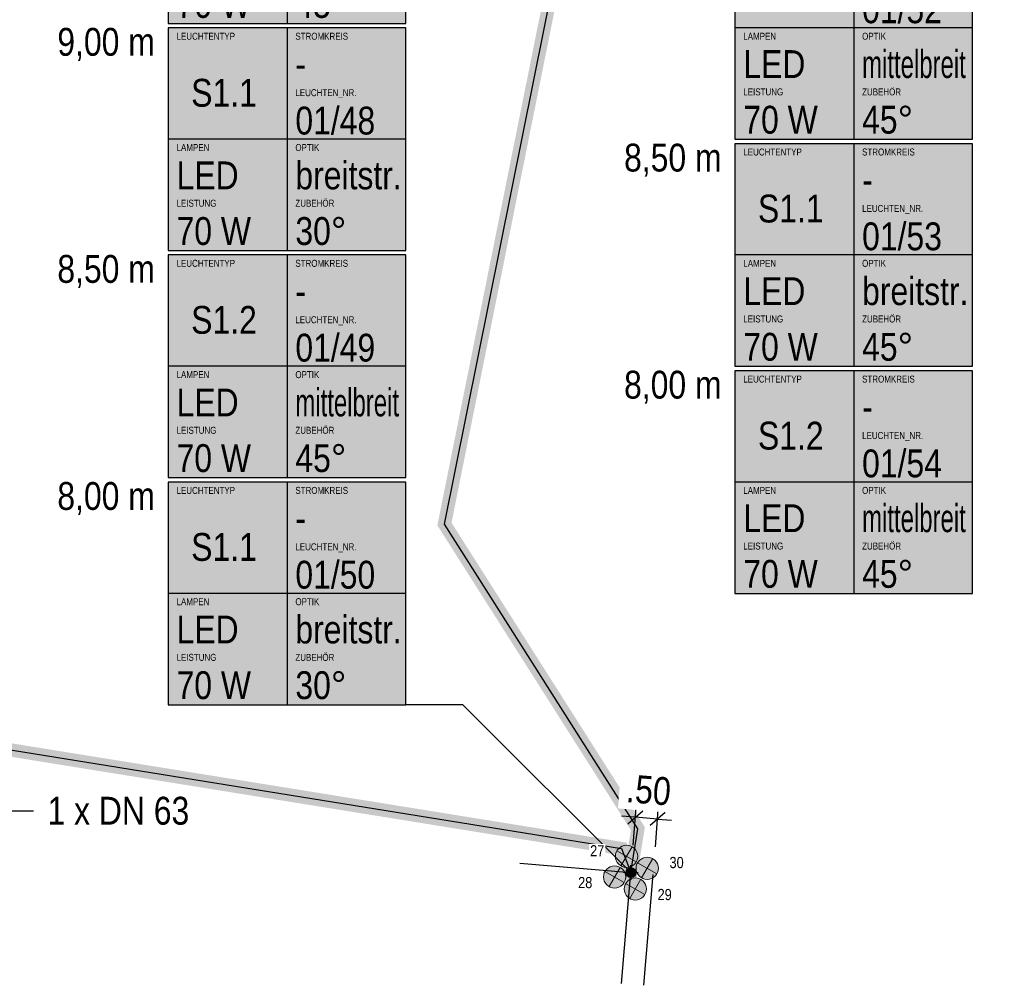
# Model space of a CAD drawing. Header units: metres. Extents: x 32339189 to 32339744, y 5702369 to 5702760.
# Tile 9 of 48: x 32339276 to 32339298, y 5702545 to 5702566. Entities that reach past the tile are written whole.
import ezdxf
from ezdxf import colors
from ezdxf.entities.mleader import LeaderData, LeaderLine
from ezdxf.enums import TextEntityAlignment as Align
from ezdxf.math import Vec2, Vec3

# ---------------------------------------------------------------- set-up
doc = ezdxf.new("R2010")
doc.units = ezdxf.units.M
doc.header["$MEASUREMENT"] = 0
doc.linetypes.add('19', pattern=[0.5, 0.25, -0.25])
for name, color, linetype in [('LRS-Kabel', 5, 'Continuous'), ('LRS_BEL_S1.1_Maststrahler', 40, 'Continuous'), ('LRS_BM', 7, 'Continuous'), ('LRS_Kodierungsfahne_S1.1', 60, 'Continuous'), ('LRS_Kodierungsfahne_S1.2_mittelbreitstrahlend', 61, 'Continuous'), ('LRS_Kodierungsfahnen', 7, 'Continuous'), ('LRS_Mast konisch', 40, 'Continuous')]:
    doc.layers.add(name, color=color, linetype=linetype)
doc.layers.add('LRS-Trasse und Kabelzugschächte', color=252, linetype='Continuous', lineweight=25)
doc.styles.add('lrs-1_0100', font='ARIALN.TTF', dxfattribs={"height": 0.25})
doc.styles.add('lrs-1_0250', font='ARIALN.TTF', dxfattribs={"height": 0.625})
doc.styles.add('lrs-txt', font='ARIALN.TTF', dxfattribs={"height": 1})
doc.dimstyles.new('lrs_1_0250', dxfattribs={"dimtxt": 0.625, "dimasz": 0.3125, "dimexe": 0.3125, "dimexo": 0.625, "dimgap": 0.3125, "dimtad": 1, "dimzin": 5, "dimdsep": 46, "dimtxsty": 'lrs-1_0250', "dimblk1": 'OBLIQUE', "dimblk2": 'OBLIQUE', "dimsah": 1, "dimcen": -0.3125, "dimdle": 0.3125, "dimclrd": 256, "dimclre": 256, "dimclrt": 256, "dimadec": 0, "dimazin": 0, "dimtfac": 1, "dimtix": 1, "dimtmove": 2, "dimatfit": 3, "dimldrblk": 'OBLIQUE', "dimfxl": 1, "dimtolj": 1, "dimtzin": 5, "dimlwd": -1, "dimlwe": -1, "dimarcsym": 0})

# ---------------------------------------------------------------- blocks, each defined once
blk = doc.blocks.new('Maststrahler breitstrahlend')
at = {"layer": 'LRS_BEL_S1.1_Maststrahler'}
blk.add_hatch(color=3, dxfattribs=at).paths.add_polyline_path([(0.25, 0, 1), (-0.25, 0, 1)])
at = {"layer": 'LRS_BEL_S1.1_Maststrahler', "color": 7, "lineweight": 20}
for points in [[(0.177, 0.177), (-0.177, -0.177)], [(0.177, -0.177), (-0.177, 0.177)]]:
    blk.add_lwpolyline(points, dxfattribs=at)
blk.add_circle((0, 0), 0.25, dxfattribs=at)
blk = doc.blocks.new('Mast konisch 6.5')
at = {"layer": 'LRS_Mast konisch'}
h = blk.add_hatch(color=5, dxfattribs=at)
h.dxf.hatch_style = 1
edge = h.paths.add_edge_path()
edge.add_ellipse((0, 0), major_axis=(0.218, 0), ratio=1, start_angle=0, end_angle=360)
at = {"layer": 'LRS_Mast konisch', "color": 0}
for q in [(0, 0.331), (-0.331, 0), (0.331, 0), (0, -0.331)]:
    blk.add_line((0, 0), q, dxfattribs=at)
for radius in [0.218, 0.121]:
    blk.add_circle((0, 0), radius, dxfattribs=at)
blk = doc.blocks.new('_None')
blk = doc.blocks.new('LRS_LF_1_250')
blk.add_hatch(color=256).paths.add_polyline_path([(0, 0), (5.333, 0), (5.333, 5), (0, 5)])
at = {"color": 7}
for p, q in [((2.667, 5), (2.667, 0)), ((5.333, 2.5), (0, 2.5))]:
    blk.add_line(p, q, dxfattribs=at)
blk.add_lwpolyline([(0, 0), (5.333, 0), (5.333, 5), (0, 5)], close=True, dxfattribs=at)
at = {"color": 7, "style": 'lrs-txt'}
for tag, height, p in [('LEUCHTENTYP', 0.156, (0.187, 4.812)), ('STROMKREIS', 0.156, (2.854, 4.812)), ('F1', 0.625, (2.854, 4.188)), ('LEUCHTEN_NR.', 0.156, (2.854, 3.546)), ('00/00', 0.625, (2.854, 2.919)), ('LAMPEN', 0.156, (0.187, 2.312)), ('OPTIK', 0.156, (2.854, 2.312)), ('-', 0.625, (0.187, 1.688)), ('-', 0.625, (2.854, 1.688)), ('LEISTUNG', 0.156, (0.187, 1.062)), ('ZUBEHÖR', 0.156, (2.854, 1.062)), ('-W', 0.625, (0.187, 0.438)), ('-', 0.625, (2.854, 0.438))]:
    blk.add_attdef(tag, text='', height=height, dxfattribs=at).set_placement(p, align=Align.MIDDLE_LEFT)
blk.add_attdef('TYP', text='', height=0.625, dxfattribs=at).set_placement((1.253, 3.543), align=Align.MIDDLE_CENTER)
blk = doc.blocks.new('_OBLIQUE')
at = {"color": 0, "linetype": 'ByBlock'}
blk.add_line((-0.5, -0.5), (0.5, 0.5), dxfattribs=at)
blk = doc.blocks.new('*D70')
at = {"layer": 'DEFPOINTS', "color": 0}
for p in [(32339290.105, 5702547.092), (32339290.603, 5702547.053)]:
    blk.add_point(p, dxfattribs=at)
at = {"layer": 'LRS_BM'}
for p, q in [((32339290.154, 5702547.715), (32339290.229, 5702548.65)), ((32339290.653, 5702547.676), (32339290.727, 5702548.61)), ((32339290.204, 5702548.338), (32339289.892, 5702548.363)), ((32339290.702, 5702548.299), (32339290.204, 5702548.338)), ((32339290.702, 5702548.299), (32339291.014, 5702548.274))]:
    blk.add_line(p, q, dxfattribs=at)
at = {"layer": 'LRS_BM', "xscale": 0.3125, "yscale": 0.3125, "zscale": 0.3125}
for p, rotation in [((32339290.204, 5702548.338), 355.4379825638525), ((32339290.702, 5702548.299), 175.4379825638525)]:
    blk.add_blockref('_OBLIQUE', p, dxfattribs=dict(at, rotation=rotation))
at = {"layer": 'LRS_BM', "insert": (32339290.503, 5702548.948), "char_height": 0.625, "attachment_point": 5, "rotation": 355.438, "style": 'lrs-1_0250', "bg_fill": 3, "box_fill_scale": 1.25, "bg_fill_color": 256, "bg_fill_true_color": 13158600, "bg_fill_transparency": 0}
blk.add_mtext('\\A1;.50', dxfattribs=at)
at = {"layer": 'DEFPOINTS', "color": 0}
blk.add_point((32339290.204, 5702548.338), dxfattribs=at)

msp = doc.modelspace()

# ---------------------------------------------------------------- linework, layer by layer
at = {"layer": 'LRS_BM', "linetype": '19', "ltscale": 10}
for points in [[(32339289.894, 5702544.606), (32339290.316, 5702549.588)], [(32339290.392, 5702544.564), (32339290.814, 5702549.546)], [(32339287.611, 5702547.306), (32339292.593, 5702546.884)]]:
    msp.add_lwpolyline(points, dxfattribs=at)
at = {"layer": 'LRS_Kodierungsfahne_S1.1', "color": 7}
msp.add_lwpolyline([(32339290.102, 5702547.095), (32339286.33, 5702550.867), (32339285.052, 5702550.867)], dxfattribs=at)

# ---------------------------------------------------------------- block references
at = {"layer": 'LRS_BEL_S1.1_Maststrahler', "xscale": -1, "rotation": 284.9999999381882}
msp.add_blockref('Maststrahler breitstrahlend', (32339290.007, 5702547.461), dxfattribs=at)
at = {"layer": 'LRS_BEL_S1.1_Maststrahler'}
for p, rotation in [((32339290.471, 5702547.193), 14.99999993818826), ((32339289.738, 5702546.997), 194.9999999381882), ((32339290.203, 5702546.728), 284.9999999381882)]:
    msp.add_blockref('Maststrahler breitstrahlend', p, dxfattribs=dict(at, rotation=rotation))
at = {"layer": 'LRS_BEL_S1.1_Maststrahler', "color": 0, "xscale": 0.5, "yscale": 0.5, "zscale": 0.5}
msp.add_blockref('Mast konisch 6.5', (32339290.105, 5702547.095), dxfattribs=at)
at = {"layer": 'LRS_Kodierungsfahne_S1.1'}
ref = msp.add_blockref('LRS_LF_1_250', (32339279.719, 5702561.067), dxfattribs=at)
ref.add_attrib('00/00', '01/48', dxfattribs={"layer": 'LRS_Kodierungsfahnen', "height": 0.625, "style": 'lrs-txt'}).set_placement((32339282.573, 5702563.986), align=Align.MIDDLE_LEFT)
ref.add_attrib('LEUCHTEN_NR.', 'LEUCHTEN_NR.', dxfattribs={"layer": 'LRS_Kodierungsfahnen', "height": 0.15625, "style": 'lrs-txt'}).set_placement((32339282.573, 5702564.613), align=Align.MIDDLE_LEFT)
ref.add_attrib('-', '30°', dxfattribs={"layer": 'LRS_Kodierungsfahnen', "height": 0.625, "style": 'lrs-txt'}).set_placement((32339282.573, 5702561.505), align=Align.MIDDLE_LEFT)
ref.add_attrib('ZUBEHÖR', 'ZUBEHÖR', dxfattribs={"layer": 'LRS_Kodierungsfahnen', "height": 0.1562, "style": 'lrs-txt'}).set_placement((32339282.573, 5702562.13), align=Align.MIDDLE_LEFT)
ref.add_attrib('-W', '70 W', dxfattribs={"layer": 'LRS_Kodierungsfahnen', "height": 0.625, "style": 'lrs-txt'}).set_placement((32339279.906, 5702561.505), align=Align.MIDDLE_LEFT)
ref.add_attrib('LEISTUNG', 'LEISTUNG', dxfattribs={"layer": 'LRS_Kodierungsfahnen', "height": 0.1562, "style": 'lrs-txt'}).set_placement((32339279.906, 5702562.13), align=Align.MIDDLE_LEFT)
ref.add_attrib('-', 'LED', dxfattribs={"layer": 'LRS_Kodierungsfahnen', "height": 0.625, "style": 'lrs-txt'}).set_placement((32339279.906, 5702562.755), align=Align.MIDDLE_LEFT)
ref.add_attrib('LAMPEN', 'LAMPEN', dxfattribs={"layer": 'LRS_Kodierungsfahnen', "height": 0.1562, "style": 'lrs-txt'}).set_placement((32339279.906, 5702563.38), align=Align.MIDDLE_LEFT)
ref.add_attrib('-', 'breitstr.', dxfattribs={"layer": 'LRS_Kodierungsfahnen', "height": 0.625, "style": 'lrs-txt'}).set_placement((32339282.573, 5702562.755), align=Align.MIDDLE_LEFT)
ref.add_attrib('OPTIK', 'OPTIK', dxfattribs={"layer": 'LRS_Kodierungsfahnen', "height": 0.1562, "style": 'lrs-txt'}).set_placement((32339282.573, 5702563.38), align=Align.MIDDLE_LEFT)
ref.add_attrib('F1', '-', dxfattribs={"layer": 'LRS_Kodierungsfahnen', "height": 0.625, "style": 'lrs-txt'}).set_placement((32339282.573, 5702565.255), align=Align.MIDDLE_LEFT)
ref.add_attrib('STROMKREIS', 'STROMKREIS', dxfattribs={"layer": 'LRS_Kodierungsfahnen', "height": 0.1562, "style": 'lrs-txt'}).set_placement((32339282.573, 5702565.88), align=Align.MIDDLE_LEFT)
ref.add_attrib('TYP', 'S1.1', dxfattribs={"layer": 'LRS_Kodierungsfahnen', "height": 0.625, "style": 'lrs-txt'}).set_placement((32339280.971, 5702564.61), align=Align.MIDDLE_CENTER)
ref.add_attrib('LEUCHTENTYP', 'LEUCHTENTYP', dxfattribs={"layer": 'LRS_Kodierungsfahnen', "height": 0.15625, "style": 'lrs-txt'}).set_placement((32339279.906, 5702565.88), align=Align.MIDDLE_LEFT)
ref = msp.add_blockref('LRS_LF_1_250', (32339292.44, 5702558.467), dxfattribs=at)
ref.add_attrib('00/00', '01/53', dxfattribs={"layer": 'LRS_Kodierungsfahnen', "height": 0.625, "style": 'lrs-txt'}).set_placement((32339295.294, 5702561.386), align=Align.MIDDLE_LEFT)
ref.add_attrib('LEUCHTEN_NR.', 'LEUCHTEN_NR.', dxfattribs={"layer": 'LRS_Kodierungsfahnen', "height": 0.15625, "style": 'lrs-txt'}).set_placement((32339295.294, 5702562.013), align=Align.MIDDLE_LEFT)
ref.add_attrib('-', '45°', dxfattribs={"layer": 'LRS_Kodierungsfahnen', "height": 0.625, "style": 'lrs-txt'}).set_placement((32339295.294, 5702558.905), align=Align.MIDDLE_LEFT)
ref.add_attrib('ZUBEHÖR', 'ZUBEHÖR', dxfattribs={"layer": 'LRS_Kodierungsfahnen', "height": 0.1562, "style": 'lrs-txt'}).set_placement((32339295.294, 5702559.53), align=Align.MIDDLE_LEFT)
ref.add_attrib('-W', '70 W', dxfattribs={"layer": 'LRS_Kodierungsfahnen', "height": 0.625, "style": 'lrs-txt'}).set_placement((32339292.628, 5702558.905), align=Align.MIDDLE_LEFT)
ref.add_attrib('LEISTUNG', 'LEISTUNG', dxfattribs={"layer": 'LRS_Kodierungsfahnen', "height": 0.1562, "style": 'lrs-txt'}).set_placement((32339292.628, 5702559.53), align=Align.MIDDLE_LEFT)
ref.add_attrib('-', 'LED', dxfattribs={"layer": 'LRS_Kodierungsfahnen', "height": 0.625, "style": 'lrs-txt'}).set_placement((32339292.628, 5702560.155), align=Align.MIDDLE_LEFT)
ref.add_attrib('LAMPEN', 'LAMPEN', dxfattribs={"layer": 'LRS_Kodierungsfahnen', "height": 0.1562, "style": 'lrs-txt'}).set_placement((32339292.628, 5702560.78), align=Align.MIDDLE_LEFT)
ref.add_attrib('-', 'breitstr.', dxfattribs={"layer": 'LRS_Kodierungsfahnen', "height": 0.625, "style": 'lrs-txt'}).set_placement((32339295.294, 5702560.155), align=Align.MIDDLE_LEFT)
ref.add_attrib('OPTIK', 'OPTIK', dxfattribs={"layer": 'LRS_Kodierungsfahnen', "height": 0.1562, "style": 'lrs-txt'}).set_placement((32339295.294, 5702560.78), align=Align.MIDDLE_LEFT)
ref.add_attrib('F1', '-', dxfattribs={"layer": 'LRS_Kodierungsfahnen', "height": 0.625, "style": 'lrs-txt'}).set_placement((32339295.294, 5702562.655), align=Align.MIDDLE_LEFT)
ref.add_attrib('STROMKREIS', 'STROMKREIS', dxfattribs={"layer": 'LRS_Kodierungsfahnen', "height": 0.1562, "style": 'lrs-txt'}).set_placement((32339295.294, 5702563.28), align=Align.MIDDLE_LEFT)
ref.add_attrib('TYP', 'S1.1', dxfattribs={"layer": 'LRS_Kodierungsfahnen', "height": 0.625, "style": 'lrs-txt'}).set_placement((32339293.693, 5702562.01), align=Align.MIDDLE_CENTER)
ref.add_attrib('LEUCHTENTYP', 'LEUCHTENTYP', dxfattribs={"layer": 'LRS_Kodierungsfahnen', "height": 0.15625, "style": 'lrs-txt'}).set_placement((32339292.628, 5702563.28), align=Align.MIDDLE_LEFT)
ref = msp.add_blockref('LRS_LF_1_250', (32339279.719, 5702550.867), dxfattribs=at)
ref.add_attrib('00/00', '01/50', dxfattribs={"layer": 'LRS_Kodierungsfahnen', "height": 0.625, "style": 'lrs-txt'}).set_placement((32339282.573, 5702553.786), align=Align.MIDDLE_LEFT)
ref.add_attrib('LEUCHTEN_NR.', 'LEUCHTEN_NR.', dxfattribs={"layer": 'LRS_Kodierungsfahnen', "height": 0.15625, "style": 'lrs-txt'}).set_placement((32339282.573, 5702554.413), align=Align.MIDDLE_LEFT)
ref.add_attrib('-', '30°', dxfattribs={"layer": 'LRS_Kodierungsfahnen', "height": 0.625, "style": 'lrs-txt'}).set_placement((32339282.573, 5702551.305), align=Align.MIDDLE_LEFT)
ref.add_attrib('ZUBEHÖR', 'ZUBEHÖR', dxfattribs={"layer": 'LRS_Kodierungsfahnen', "height": 0.1562, "style": 'lrs-txt'}).set_placement((32339282.573, 5702551.93), align=Align.MIDDLE_LEFT)
ref.add_attrib('-W', '70 W', dxfattribs={"layer": 'LRS_Kodierungsfahnen', "height": 0.625, "style": 'lrs-txt'}).set_placement((32339279.906, 5702551.305), align=Align.MIDDLE_LEFT)
ref.add_attrib('LEISTUNG', 'LEISTUNG', dxfattribs={"layer": 'LRS_Kodierungsfahnen', "height": 0.1562, "style": 'lrs-txt'}).set_placement((32339279.906, 5702551.93), align=Align.MIDDLE_LEFT)
ref.add_attrib('-', 'LED', dxfattribs={"layer": 'LRS_Kodierungsfahnen', "height": 0.625, "style": 'lrs-txt'}).set_placement((32339279.906, 5702552.555), align=Align.MIDDLE_LEFT)
ref.add_attrib('LAMPEN', 'LAMPEN', dxfattribs={"layer": 'LRS_Kodierungsfahnen', "height": 0.1562, "style": 'lrs-txt'}).set_placement((32339279.906, 5702553.18), align=Align.MIDDLE_LEFT)
ref.add_attrib('-', 'breitstr.', dxfattribs={"layer": 'LRS_Kodierungsfahnen', "height": 0.625, "style": 'lrs-txt'}).set_placement((32339282.573, 5702552.555), align=Align.MIDDLE_LEFT)
ref.add_attrib('OPTIK', 'OPTIK', dxfattribs={"layer": 'LRS_Kodierungsfahnen', "height": 0.1562, "style": 'lrs-txt'}).set_placement((32339282.573, 5702553.18), align=Align.MIDDLE_LEFT)
ref.add_attrib('F1', '-', dxfattribs={"layer": 'LRS_Kodierungsfahnen', "height": 0.625, "style": 'lrs-txt'}).set_placement((32339282.573, 5702555.055), align=Align.MIDDLE_LEFT)
ref.add_attrib('STROMKREIS', 'STROMKREIS', dxfattribs={"layer": 'LRS_Kodierungsfahnen', "height": 0.1562, "style": 'lrs-txt'}).set_placement((32339282.573, 5702555.68), align=Align.MIDDLE_LEFT)
ref.add_attrib('TYP', 'S1.1', dxfattribs={"layer": 'LRS_Kodierungsfahnen', "height": 0.625, "style": 'lrs-txt'}).set_placement((32339280.971, 5702554.41), align=Align.MIDDLE_CENTER)
ref.add_attrib('LEUCHTENTYP', 'LEUCHTENTYP', dxfattribs={"layer": 'LRS_Kodierungsfahnen', "height": 0.15625, "style": 'lrs-txt'}).set_placement((32339279.906, 5702555.68), align=Align.MIDDLE_LEFT)
at = {"layer": 'LRS_Kodierungsfahne_S1.2_mittelbreitstrahlend'}
ref = msp.add_blockref('LRS_LF_1_250', (32339279.719, 5702566.167), dxfattribs=at)
ref.add_attrib('00/00', '01/47', dxfattribs={"layer": 'LRS_Kodierungsfahnen', "height": 0.625, "style": 'lrs-txt'}).set_placement((32339282.573, 5702569.086), align=Align.MIDDLE_LEFT)
ref.add_attrib('LEUCHTEN_NR.', 'LEUCHTEN_NR.', dxfattribs={"layer": 'LRS_Kodierungsfahnen', "height": 0.15625, "style": 'lrs-txt'}).set_placement((32339282.573, 5702569.713), align=Align.MIDDLE_LEFT)
ref.add_attrib('-', '45°', dxfattribs={"layer": 'LRS_Kodierungsfahnen', "height": 0.625, "style": 'lrs-txt'}).set_placement((32339282.573, 5702566.605), align=Align.MIDDLE_LEFT)
ref.add_attrib('ZUBEHÖR', 'ZUBEHÖR', dxfattribs={"layer": 'LRS_Kodierungsfahnen', "height": 0.1562, "style": 'lrs-txt'}).set_placement((32339282.573, 5702567.23), align=Align.MIDDLE_LEFT)
ref.add_attrib('-W', '70 W', dxfattribs={"layer": 'LRS_Kodierungsfahnen', "height": 0.625, "style": 'lrs-txt'}).set_placement((32339279.906, 5702566.605), align=Align.MIDDLE_LEFT)
ref.add_attrib('LEISTUNG', 'LEISTUNG', dxfattribs={"layer": 'LRS_Kodierungsfahnen', "height": 0.1562, "style": 'lrs-txt'}).set_placement((32339279.906, 5702567.23), align=Align.MIDDLE_LEFT)
ref.add_attrib('-', 'LED', dxfattribs={"layer": 'LRS_Kodierungsfahnen', "height": 0.625, "style": 'lrs-txt'}).set_placement((32339279.906, 5702567.855), align=Align.MIDDLE_LEFT)
ref.add_attrib('LAMPEN', 'LAMPEN', dxfattribs={"layer": 'LRS_Kodierungsfahnen', "height": 0.1562, "style": 'lrs-txt'}).set_placement((32339279.906, 5702568.48), align=Align.MIDDLE_LEFT)
ref.add_attrib('-', 'mittelbreit', dxfattribs={"layer": 'LRS_Kodierungsfahnen', "height": 0.625, "style": 'lrs-txt', "width": 0.75}).set_placement((32339282.573, 5702567.855), align=Align.MIDDLE_LEFT)
ref.add_attrib('OPTIK', 'OPTIK', dxfattribs={"layer": 'LRS_Kodierungsfahnen', "height": 0.1562, "style": 'lrs-txt'}).set_placement((32339282.573, 5702568.48), align=Align.MIDDLE_LEFT)
ref.add_attrib('F1', '-', dxfattribs={"layer": 'LRS_Kodierungsfahnen', "height": 0.625, "style": 'lrs-txt'}).set_placement((32339282.573, 5702570.355), align=Align.MIDDLE_LEFT)
ref.add_attrib('STROMKREIS', 'STROMKREIS', dxfattribs={"layer": 'LRS_Kodierungsfahnen', "height": 0.1562, "style": 'lrs-txt'}).set_placement((32339282.573, 5702570.98), align=Align.MIDDLE_LEFT)
ref.add_attrib('TYP', 'S1.2', dxfattribs={"layer": 'LRS_Kodierungsfahnen', "height": 0.625, "style": 'lrs-txt'}).set_placement((32339280.971, 5702569.71), align=Align.MIDDLE_CENTER)
ref.add_attrib('LEUCHTENTYP', 'LEUCHTENTYP', dxfattribs={"layer": 'LRS_Kodierungsfahnen', "height": 0.15625, "style": 'lrs-txt'}).set_placement((32339279.906, 5702570.98), align=Align.MIDDLE_LEFT)
ref = msp.add_blockref('LRS_LF_1_250', (32339292.44, 5702563.567), dxfattribs=at)
ref.add_attrib('00/00', '01/52', dxfattribs={"layer": 'LRS_Kodierungsfahnen', "height": 0.625, "style": 'lrs-txt'}).set_placement((32339295.294, 5702566.486), align=Align.MIDDLE_LEFT)
ref.add_attrib('LEUCHTEN_NR.', 'LEUCHTEN_NR.', dxfattribs={"layer": 'LRS_Kodierungsfahnen', "height": 0.15625, "style": 'lrs-txt'}).set_placement((32339295.294, 5702567.113), align=Align.MIDDLE_LEFT)
ref.add_attrib('-', '45°', dxfattribs={"layer": 'LRS_Kodierungsfahnen', "height": 0.625, "style": 'lrs-txt'}).set_placement((32339295.294, 5702564.005), align=Align.MIDDLE_LEFT)
ref.add_attrib('ZUBEHÖR', 'ZUBEHÖR', dxfattribs={"layer": 'LRS_Kodierungsfahnen', "height": 0.1562, "style": 'lrs-txt'}).set_placement((32339295.294, 5702564.63), align=Align.MIDDLE_LEFT)
ref.add_attrib('-W', '70 W', dxfattribs={"layer": 'LRS_Kodierungsfahnen', "height": 0.625, "style": 'lrs-txt'}).set_placement((32339292.628, 5702564.005), align=Align.MIDDLE_LEFT)
ref.add_attrib('LEISTUNG', 'LEISTUNG', dxfattribs={"layer": 'LRS_Kodierungsfahnen', "height": 0.1562, "style": 'lrs-txt'}).set_placement((32339292.628, 5702564.63), align=Align.MIDDLE_LEFT)
ref.add_attrib('-', 'LED', dxfattribs={"layer": 'LRS_Kodierungsfahnen', "height": 0.625, "style": 'lrs-txt'}).set_placement((32339292.628, 5702565.255), align=Align.MIDDLE_LEFT)
ref.add_attrib('LAMPEN', 'LAMPEN', dxfattribs={"layer": 'LRS_Kodierungsfahnen', "height": 0.1562, "style": 'lrs-txt'}).set_placement((32339292.628, 5702565.88), align=Align.MIDDLE_LEFT)
ref.add_attrib('-', 'mittelbreit', dxfattribs={"layer": 'LRS_Kodierungsfahnen', "height": 0.625, "style": 'lrs-txt', "width": 0.75}).set_placement((32339295.294, 5702565.255), align=Align.MIDDLE_LEFT)
ref.add_attrib('OPTIK', 'OPTIK', dxfattribs={"layer": 'LRS_Kodierungsfahnen', "height": 0.1562, "style": 'lrs-txt'}).set_placement((32339295.294, 5702565.88), align=Align.MIDDLE_LEFT)
ref.add_attrib('F1', '-', dxfattribs={"layer": 'LRS_Kodierungsfahnen', "height": 0.625, "style": 'lrs-txt'}).set_placement((32339295.294, 5702567.755), align=Align.MIDDLE_LEFT)
ref.add_attrib('STROMKREIS', 'STROMKREIS', dxfattribs={"layer": 'LRS_Kodierungsfahnen', "height": 0.1562, "style": 'lrs-txt'}).set_placement((32339295.294, 5702568.38), align=Align.MIDDLE_LEFT)
ref.add_attrib('TYP', 'S1.2', dxfattribs={"layer": 'LRS_Kodierungsfahnen', "height": 0.625, "style": 'lrs-txt'}).set_placement((32339293.693, 5702567.11), align=Align.MIDDLE_CENTER)
ref.add_attrib('LEUCHTENTYP', 'LEUCHTENTYP', dxfattribs={"layer": 'LRS_Kodierungsfahnen', "height": 0.15625, "style": 'lrs-txt'}).set_placement((32339292.628, 5702568.38), align=Align.MIDDLE_LEFT)
ref = msp.add_blockref('LRS_LF_1_250', (32339279.719, 5702555.967), dxfattribs=at)
ref.add_attrib('00/00', '01/49', dxfattribs={"layer": 'LRS_Kodierungsfahnen', "height": 0.625, "style": 'lrs-txt'}).set_placement((32339282.573, 5702558.886), align=Align.MIDDLE_LEFT)
ref.add_attrib('LEUCHTEN_NR.', 'LEUCHTEN_NR.', dxfattribs={"layer": 'LRS_Kodierungsfahnen', "height": 0.15625, "style": 'lrs-txt'}).set_placement((32339282.573, 5702559.513), align=Align.MIDDLE_LEFT)
ref.add_attrib('-', '45°', dxfattribs={"layer": 'LRS_Kodierungsfahnen', "height": 0.625, "style": 'lrs-txt'}).set_placement((32339282.573, 5702556.405), align=Align.MIDDLE_LEFT)
ref.add_attrib('ZUBEHÖR', 'ZUBEHÖR', dxfattribs={"layer": 'LRS_Kodierungsfahnen', "height": 0.1562, "style": 'lrs-txt'}).set_placement((32339282.573, 5702557.03), align=Align.MIDDLE_LEFT)
ref.add_attrib('-W', '70 W', dxfattribs={"layer": 'LRS_Kodierungsfahnen', "height": 0.625, "style": 'lrs-txt'}).set_placement((32339279.906, 5702556.405), align=Align.MIDDLE_LEFT)
ref.add_attrib('LEISTUNG', 'LEISTUNG', dxfattribs={"layer": 'LRS_Kodierungsfahnen', "height": 0.1562, "style": 'lrs-txt'}).set_placement((32339279.906, 5702557.03), align=Align.MIDDLE_LEFT)
ref.add_attrib('-', 'LED', dxfattribs={"layer": 'LRS_Kodierungsfahnen', "height": 0.625, "style": 'lrs-txt'}).set_placement((32339279.906, 5702557.655), align=Align.MIDDLE_LEFT)
ref.add_attrib('LAMPEN', 'LAMPEN', dxfattribs={"layer": 'LRS_Kodierungsfahnen', "height": 0.1562, "style": 'lrs-txt'}).set_placement((32339279.906, 5702558.28), align=Align.MIDDLE_LEFT)
ref.add_attrib('-', 'mittelbreit', dxfattribs={"layer": 'LRS_Kodierungsfahnen', "height": 0.625, "style": 'lrs-txt', "width": 0.75}).set_placement((32339282.573, 5702557.655), align=Align.MIDDLE_LEFT)
ref.add_attrib('OPTIK', 'OPTIK', dxfattribs={"layer": 'LRS_Kodierungsfahnen', "height": 0.1562, "style": 'lrs-txt'}).set_placement((32339282.573, 5702558.28), align=Align.MIDDLE_LEFT)
ref.add_attrib('F1', '-', dxfattribs={"layer": 'LRS_Kodierungsfahnen', "height": 0.625, "style": 'lrs-txt'}).set_placement((32339282.573, 5702560.155), align=Align.MIDDLE_LEFT)
ref.add_attrib('STROMKREIS', 'STROMKREIS', dxfattribs={"layer": 'LRS_Kodierungsfahnen', "height": 0.1562, "style": 'lrs-txt'}).set_placement((32339282.573, 5702560.78), align=Align.MIDDLE_LEFT)
ref.add_attrib('TYP', 'S1.2', dxfattribs={"layer": 'LRS_Kodierungsfahnen', "height": 0.625, "style": 'lrs-txt'}).set_placement((32339280.971, 5702559.51), align=Align.MIDDLE_CENTER)
ref.add_attrib('LEUCHTENTYP', 'LEUCHTENTYP', dxfattribs={"layer": 'LRS_Kodierungsfahnen', "height": 0.15625, "style": 'lrs-txt'}).set_placement((32339279.906, 5702560.78), align=Align.MIDDLE_LEFT)
ref = msp.add_blockref('LRS_LF_1_250', (32339292.44, 5702553.367), dxfattribs=at)
ref.add_attrib('00/00', '01/54', dxfattribs={"layer": 'LRS_Kodierungsfahnen', "height": 0.625, "style": 'lrs-txt'}).set_placement((32339295.294, 5702556.286), align=Align.MIDDLE_LEFT)
ref.add_attrib('LEUCHTEN_NR.', 'LEUCHTEN_NR.', dxfattribs={"layer": 'LRS_Kodierungsfahnen', "height": 0.15625, "style": 'lrs-txt'}).set_placement((32339295.294, 5702556.913), align=Align.MIDDLE_LEFT)
ref.add_attrib('-', '45°', dxfattribs={"layer": 'LRS_Kodierungsfahnen', "height": 0.625, "style": 'lrs-txt'}).set_placement((32339295.294, 5702553.805), align=Align.MIDDLE_LEFT)
ref.add_attrib('ZUBEHÖR', 'ZUBEHÖR', dxfattribs={"layer": 'LRS_Kodierungsfahnen', "height": 0.1562, "style": 'lrs-txt'}).set_placement((32339295.294, 5702554.43), align=Align.MIDDLE_LEFT)
ref.add_attrib('-W', '70 W', dxfattribs={"layer": 'LRS_Kodierungsfahnen', "height": 0.625, "style": 'lrs-txt'}).set_placement((32339292.628, 5702553.805), align=Align.MIDDLE_LEFT)
ref.add_attrib('LEISTUNG', 'LEISTUNG', dxfattribs={"layer": 'LRS_Kodierungsfahnen', "height": 0.1562, "style": 'lrs-txt'}).set_placement((32339292.628, 5702554.43), align=Align.MIDDLE_LEFT)
ref.add_attrib('-', 'LED', dxfattribs={"layer": 'LRS_Kodierungsfahnen', "height": 0.625, "style": 'lrs-txt'}).set_placement((32339292.628, 5702555.055), align=Align.MIDDLE_LEFT)
ref.add_attrib('LAMPEN', 'LAMPEN', dxfattribs={"layer": 'LRS_Kodierungsfahnen', "height": 0.1562, "style": 'lrs-txt'}).set_placement((32339292.628, 5702555.68), align=Align.MIDDLE_LEFT)
ref.add_attrib('-', 'mittelbreit', dxfattribs={"layer": 'LRS_Kodierungsfahnen', "height": 0.625, "style": 'lrs-txt', "width": 0.75}).set_placement((32339295.294, 5702555.055), align=Align.MIDDLE_LEFT)
ref.add_attrib('OPTIK', 'OPTIK', dxfattribs={"layer": 'LRS_Kodierungsfahnen', "height": 0.1562, "style": 'lrs-txt'}).set_placement((32339295.294, 5702555.68), align=Align.MIDDLE_LEFT)
ref.add_attrib('F1', '-', dxfattribs={"layer": 'LRS_Kodierungsfahnen', "height": 0.625, "style": 'lrs-txt'}).set_placement((32339295.294, 5702557.555), align=Align.MIDDLE_LEFT)
ref.add_attrib('STROMKREIS', 'STROMKREIS', dxfattribs={"layer": 'LRS_Kodierungsfahnen', "height": 0.1562, "style": 'lrs-txt'}).set_placement((32339295.294, 5702558.18), align=Align.MIDDLE_LEFT)
ref.add_attrib('TYP', 'S1.2', dxfattribs={"layer": 'LRS_Kodierungsfahnen', "height": 0.625, "style": 'lrs-txt'}).set_placement((32339293.693, 5702556.91), align=Align.MIDDLE_CENTER)
ref.add_attrib('LEUCHTENTYP', 'LEUCHTENTYP', dxfattribs={"layer": 'LRS_Kodierungsfahnen', "height": 0.15625, "style": 'lrs-txt'}).set_placement((32339292.628, 5702558.18), align=Align.MIDDLE_LEFT)

# ---------------------------------------------------------------- leaders
at = {"layer": 'LRS-Trasse und Kabelzugschächte', "color": 7}
ml = msp.add_multileader_mtext('Standard', dxfattribs=at)
ml.set_content('1 x DN 63', color=7, style='lrs-1_0250')
ml.set_leader_properties(color=256, linetype='ByLayer', lineweight=30)
ml.set_arrow_properties(name='NONE')
ml.build(insert=Vec2(0, 0))
ml.multileader.update_dxf_attribs({"dogleg_length": 0.625, "arrow_head_size": 0.625})
ctx = ml.context
ctx.base_point, ctx.char_height, ctx.arrow_head_size, ctx.landing_gap_size, ctx.plane_origin = Vec3(32339276.695, 5702548.48), 0.625, 0.625, 0.312, Vec3(32339277.339, 5702547.803)
notes = []
notes.append((ctx, [(0, (1, 1, 0), (32339276.07, 5702548.48), (1, 0), 0.625, [(0, [(32339275.383, 5702549.98)], 256, [])])]))
ctx.mtext.insert = Vec3(32339277.008, 5702548.798)
ctx.mtext.has_bg_fill, ctx.mtext.bg_color, ctx.mtext.bg_scale_factor, ctx.mtext.bg_transparency, ctx.mtext.use_window_bg_color = 1, -1027028792, 1.5, 0, 1
for ctx, leaders in notes:
    for number, flags, end, landing, length, lines in leaders:
        leader = LeaderData()
        leader.index, (leader.has_last_leader_line, leader.has_dogleg_vector, leader.attachment_direction) = number, flags
        leader.last_leader_point, leader.dogleg_vector, leader.dogleg_length = Vec3(end), Vec3(landing), length
        for number, points, colour, breaks in lines:
            line = LeaderLine()
            line.index, line.vertices, line.color, line.breaks = number, Vec3.list(points), colors.encode_raw_color(colour), breaks
            leader.lines.append(line)
        ctx.leaders.append(leader)

# ---------------------------------------------------------------- next in the draw order: linework, layer by layer
at = {"layer": 'LRS-Kabel', "color": 4}
msp.add_lwpolyline([(32339268.157, 5702550.641), (32339268.522, 5702551.088), (32339289.897, 5702547.635), (32339290.102, 5702547.095), (32339290.261, 5702548.082), (32339285.919, 5702554.924), (32339289.675, 5702573.61), (32339289.39, 5702574.568), (32339288.993, 5702574.149), (32339272.026, 5702578.189), (32339271.862, 5702578.742)], dxfattribs=at)
at = {"layer": 'LRS-Trasse und Kabelzugschächte', "color": 254, "const_width": 0.3}
msp.add_lwpolyline([(32339268.157, 5702550.641), (32339268.522, 5702551.088), (32339289.897, 5702547.635), (32339290.102, 5702547.095), (32339290.261, 5702548.082), (32339285.919, 5702554.924), (32339289.675, 5702573.61), (32339289.39, 5702574.568), (32339288.993, 5702574.149), (32339272.026, 5702578.189), (32339271.862, 5702578.742)], dxfattribs=at)

# ---------------------------------------------------------------- next in the draw order: texts
at = {"layer": 'LRS_Kodierungsfahnen', "insert": (32339290.703, 5702546.728), "char_height": 0.25, "attachment_point": 1, "style": 'lrs-1_0100', "bg_fill": 3, "box_fill_scale": 1.1, "bg_fill_color": 256, "bg_fill_transparency": 0}
msp.add_mtext('29', dxfattribs=at)

# ---------------------------------------------------------------- next in the draw order: texts
at = {"layer": 'LRS_Kodierungsfahnen', "bg_fill": 3, "box_fill_scale": 1.1, "bg_fill_color": 256, "bg_fill_transparency": 0}
for s, insert, char_height, attachment_point, style in [('9,00 m', (32339279.419, 5702566.067), 0.625, 3, 'lrs-1_0250'), ('8,50 m', (32339292.14, 5702563.467), 0.625, 3, 'lrs-1_0250'), ('8,50 m', (32339279.419, 5702560.967), 0.625, 3, 'lrs-1_0250'), ('8,00 m', (32339292.14, 5702558.367), 0.625, 3, 'lrs-1_0250'), ('8,00 m', (32339279.419, 5702555.867), 0.625, 3, 'lrs-1_0250'), ('27', (32339289.507, 5702547.461), 0.25, 9, 'lrs-1_0100'), ('28', (32339289.238, 5702546.997), 0.25, 3, 'lrs-1_0100')]:
    msp.add_mtext(s, dxfattribs=dict(at, insert=insert, char_height=char_height, attachment_point=attachment_point, style=style))

# ---------------------------------------------------------------- next in the draw order: dimensions: what is measured, and where the dimension line sits
at = {"layer": 'LRS_BM'}
dim = msp.add_aligned_dim(p1=(32339290.603, 5702547.053), p2=(32339290.105, 5702547.092), distance=-1.25, dimstyle='lrs_1_0250', override={"dimtfill": 1}, dxfattribs=at)
dim.commit()
dim.dimension.update_dxf_attribs({"geometry": '*D70', "text_midpoint": (32339290.503, 5702548.948)})

# ---------------------------------------------------------------- next in the draw order: texts
at = {"layer": 'LRS_Kodierungsfahnen', "insert": (32339290.971, 5702547.193), "char_height": 0.25, "attachment_point": 7, "style": 'lrs-1_0100', "bg_fill": 3, "box_fill_scale": 1.1, "bg_fill_color": 256, "bg_fill_transparency": 0}
msp.add_mtext('30', dxfattribs=at)

doc.saveas('drawing.dxf')
